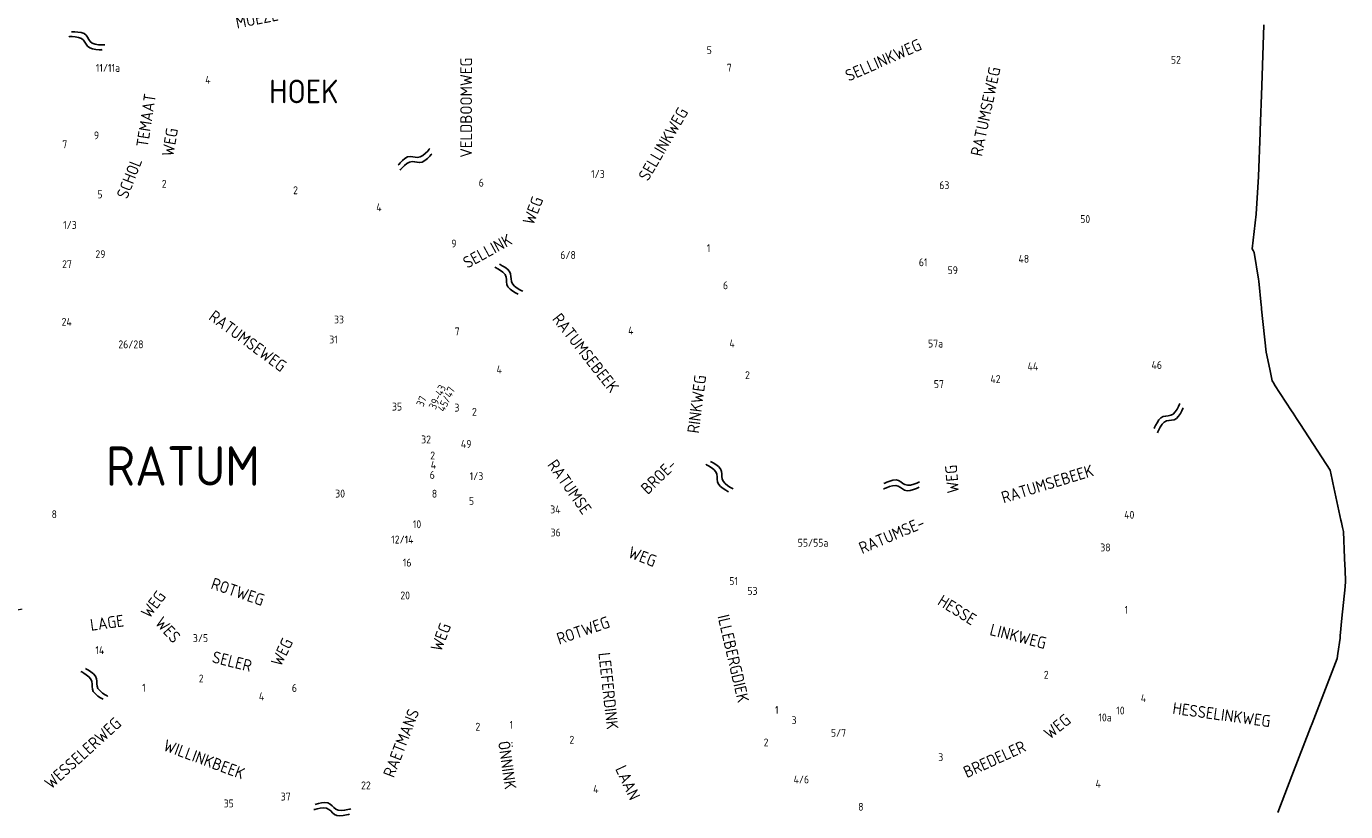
# Model space of a CAD drawing. Extents: x 240000 to 254330, y 435016 to 451025.
# Tile 22 of 25: x 250981 to 254330, y 443002 to 444996. Entities that reach past the tile are written whole.
import ezdxf

# ---------------------------------------------------------------- set-up
doc = ezdxf.new("R2010")
doc.units = 0
doc.header["$LTSCALE"] = 40
doc.header["$MEASUREMENT"] = 0
doc.layers.get('0').update_dxf_attribs({"color": 9, "linetype": 'CONTINUOUS'})
for name, color, linetype in [('ARC-D06WA', 9, 'CONTINUOUS'), ('BOU-D00', 250, 'CONTINUOUS'), ('GRE-K01LG', 9, 'CONTINUOUS'), ('SEM-D01HN', 250, 'CONTINUOUS'), ('SEM-D03ST', 250, 'CONTINUOUS'), ('SEM-D03WA', 250, 'CONTINUOUS'), ('SEM-D04ST', 250, 'CONTINUOUS')]:
    doc.layers.add(name, color=color, linetype=linetype)
doc.layers.get('BOU-D00').off()
doc.styles.add('ISO', font='ISO.shx', dxfattribs={"height": 23})

# ---------------------------------------------------------------- blocks, each defined once
blk = doc.blocks.new('HUIS')
at = {"layer": 'SEM-D01HN', "linetype": 'Continuous', "style": 'ISO'}
blk.add_attdef('HUISNUMMER', (22.2, -8.4), '', height=23, dxfattribs=at)
blk = doc.blocks.new('WAT')
for points in [[(-1.79, 0.36), (-1.72, 0.44), (-1.55, 0.62), (-1.31, 0.84), (-1.05, 1.03), (-0.79, 1.11), (-0.57, 1.03), (-0.38, 0.84), (-0.2, 0.62), (-0.01, 0.44), (0.21, 0.36), (0.47, 0.44), (0.74, 0.62), (0.98, 0.84), (1.15, 1.03), (1.21, 1.11)], [(-1.79, -0.57), (-1.72, -0.49), (-1.55, -0.3), (-1.31, -0.08), (-1.05, 0.1), (-0.79, 0.18), (-0.57, 0.1), (-0.38, -0.08), (-0.2, -0.3), (-0.01, -0.49), (0.21, -0.57), (0.47, -0.49), (0.74, -0.3), (0.98, -0.08), (1.15, 0.1), (1.21, 0.18)]]:
    blk.add_lwpolyline(points)

msp = doc.modelspace()

# ---------------------------------------------------------------- linework, layer by layer
at = {"layer": 'GRE-K01LG'}
for points in [[(254122.5, 445000), (254117.4, 444844.9), (254112.9, 444731.7)], [(254112.9, 444731.7), (254112.7, 444726.6), (254108.9, 444615), (254102.7, 444519.3), (254093.2, 444431.2), (254095.3, 444426.6)], [(254095.3, 444426.6), (254097.5, 444422), (254108.9, 444353.6), (254109.4, 444349)], [(254109.4, 444349), (254115.8, 444288.1)], [(254115.8, 444288.1), (254116.4, 444282.5), (254116.9, 444278.1)], [(254116.9, 444278.1), (254128.5, 444168.6), (254137.3, 444125.8)], [(254137.3, 444125.8), (254143.4, 444095.8), (254145.1, 444093.3)], [(254145.1, 444093.3), (254147.4, 444089.7)], [(254147.4, 444089.7), (254149.9, 444085.8)], [(254149.9, 444085.8), (254192.7, 444019.9)], [(254192.7, 444019.9), (254196.7, 444013.8)], [(254196.7, 444013.8), (254205.6, 444000)], [(254205.6, 444000), (254215.3, 443985.2)], [(254215.3, 443985.2), (254290.5, 443869.3), (254295.7, 443845.1)], [(254295.7, 443845.1), (254297.6, 443836.6)], [(254297.6, 443836.6), (254318.1, 443741.7)], [(254318.1, 443741.7), (254319.4, 443735.9)], [(254319.4, 443735.9), (254322, 443723.7)], [(254322, 443723.7), (254323.6, 443716.5)], [(254323.6, 443716.5), (254324.3, 443713.3), (254327.4, 443645.2)], [(254327.6, 443640.6), (254327.4, 443645.2)], [(254328, 443632.4), (254327.6, 443640.6)], [(254329.9, 443590.8), (254328, 443632.4)], [(254329.9, 443589.9), (254330, 443587.5), (254328.6, 443572.8)], [(254329.9, 443590.8), (254329.9, 443589.9)], [(254328.6, 443572.8), (254320.8, 443493.4)], [(254320.8, 443493.4), (254316.3, 443448.1)], [(254316.3, 443448.1), (254315.8, 443442.6), (254310, 443403.3)], [(254310, 443403.3), (254308.2, 443391), (254244.7, 443225.5)], [(254241, 443215.8), (254193.8, 443092.9)], [(254244.7, 443225.5), (254241, 443215.8)], [(254193.8, 443092.9), (254158.1, 443000)]]:
    msp.add_lwpolyline(points, dxfattribs=at)

# ---------------------------------------------------------------- block references
at = {"layer": 'ARC-D06WA', "yscale": 15}
for p, xscale, zscale, rotation in [((251140.3, 444951.7), 30, 30, 331.5977569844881), ((251976.9, 444657.2), 30, 30, 20.52936495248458), ((252207.1, 444344.4), 30, 30, 303.8042422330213), ((253890.2, 444003.2), 30, 30, 37.14183646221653), ((252741.8, 443843.2), 30, 30, 302.6323185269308), ((253211.3, 443825.7), 30, 30, 355.9423850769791), ((251154.9, 443316.7), 30.00000000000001, 30.00000000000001, 301.7828305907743), ((251765.2, 443001.9), 30, 30, 345.7237640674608)]:
    msp.add_blockref('WAT', p, dxfattribs=dict(at, xscale=xscale, zscale=zscale, rotation=rotation))
at = {"layer": 'BOU-D00'}
ref = msp.add_blockref('HUIS', (252689.4, 444911.2), dxfattribs=at)
ref.add_attrib('HUISNUMMER', '5', (252708.1, 444925.6), dxfattribs={"layer": 'SEM-D01HN', "height": 20, "style": 'ISO'})
ref = msp.add_blockref('HUIS', (253863, 444910), dxfattribs=at)
ref.add_attrib('HUISNUMMER', '52', (253886.5, 444901), dxfattribs={"layer": 'SEM-D01HN', "height": 20, "style": 'ISO'})
ref = msp.add_blockref('HUIS', (251274, 444877.8), dxfattribs=at)
ref.add_attrib('HUISNUMMER', '11/11a', (251157.3, 444880.4), dxfattribs={"layer": 'SEM-D01HN', "height": 20, "style": 'ISO'})
ref = msp.add_blockref('HUIS', (252735.5, 444889.8), dxfattribs=at)
ref.add_attrib('HUISNUMMER', '7', (252759, 444880.8), dxfattribs={"layer": 'SEM-D01HN', "height": 20, "style": 'ISO'})
ref = msp.add_blockref('HUIS', (251411.5, 444859.1), dxfattribs=at)
ref.add_attrib('HUISNUMMER', '4', (251435, 444850.2), dxfattribs={"layer": 'SEM-D01HN', "height": 20, "style": 'ISO'})
ref = msp.add_blockref('HUIS', (251145.7, 444689.5), dxfattribs=at)
ref.add_attrib('HUISNUMMER', '9', (251152.3, 444709.1), dxfattribs={"layer": 'SEM-D01HN', "height": 20, "style": 'ISO'})
ref = msp.add_blockref('HUIS', (251105.3, 444684.5), dxfattribs=at)
ref.add_attrib('HUISNUMMER', '7', (251072.2, 444686.5), dxfattribs={"layer": 'SEM-D01HN', "height": 20, "style": 'ISO'})
ref = msp.add_blockref('HUIS', (252391, 444620), dxfattribs=at)
ref.add_attrib('HUISNUMMER', '1/3', (252414.6, 444611), dxfattribs={"layer": 'SEM-D01HN', "height": 20, "style": 'ISO'})
ref = msp.add_blockref('HUIS', (251301.1, 444595.2), dxfattribs=at)
ref.add_attrib('HUISNUMMER', '2', (251324.7, 444586.2), dxfattribs={"layer": 'SEM-D01HN', "height": 20, "style": 'ISO'})
ref = msp.add_blockref('HUIS', (251641.9, 444600.6), dxfattribs=at)
ref.add_attrib('HUISNUMMER', '2', (251658.2, 444569.8), dxfattribs={"layer": 'SEM-D01HN', "height": 20, "style": 'ISO'})
ref = msp.add_blockref('HUIS', (252105.9, 444597.9), dxfattribs=at)
ref.add_attrib('HUISNUMMER', '6', (252129.4, 444588.9), dxfattribs={"layer": 'SEM-D01HN', "height": 20, "style": 'ISO'})
ref = msp.add_blockref('HUIS', (253351.2, 444586.1), dxfattribs=at)
ref.add_attrib('HUISNUMMER', '63', (253298.4, 444582.5), dxfattribs={"layer": 'SEM-D01HN', "height": 20, "style": 'ISO'})
ref = msp.add_blockref('HUIS', (251187.3, 444546.4), dxfattribs=at)
ref.add_attrib('HUISNUMMER', '5', (251161.3, 444559.4), dxfattribs={"layer": 'SEM-D01HN', "height": 20, "style": 'ISO'})
ref = msp.add_blockref('HUIS', (251845.7, 444535.5), dxfattribs=at)
ref.add_attrib('HUISNUMMER', '4', (251869.2, 444526.5), dxfattribs={"layer": 'SEM-D01HN', "height": 20, "style": 'ISO'})
ref = msp.add_blockref('HUIS', (253632.6, 444505.6), dxfattribs=at)
ref.add_attrib('HUISNUMMER', '50', (253656.2, 444496.7), dxfattribs={"layer": 'SEM-D01HN', "height": 20, "style": 'ISO'})
ref = msp.add_blockref('HUIS', (251077.1, 444456.3), dxfattribs=at)
ref.add_attrib('HUISNUMMER', '1/3', (251074.2, 444481.6), dxfattribs={"layer": 'SEM-D01HN', "height": 20, "style": 'ISO'})
ref = msp.add_blockref('HUIS', (252045, 444478.3), dxfattribs=at)
ref.add_attrib('HUISNUMMER', '9', (252059.7, 444434.5), dxfattribs={"layer": 'SEM-D01HN', "height": 20, "style": 'ISO'})
ref = msp.add_blockref('HUIS', (251137.3, 444409.3), dxfattribs=at)
ref.add_attrib('HUISNUMMER', '29', (251156.2, 444407.4), dxfattribs={"layer": 'SEM-D01HN', "height": 20, "style": 'ISO'})
ref = msp.add_blockref('HUIS', (252313, 444414.3), dxfattribs=at)
ref.add_attrib('HUISNUMMER', '6/8', (252336.5, 444405.3), dxfattribs={"layer": 'SEM-D01HN', "height": 20, "style": 'ISO'})
ref = msp.add_blockref('HUIS', (252726.5, 444401.6), dxfattribs=at)
ref.add_attrib('HUISNUMMER', '1', (252708.3, 444422.8), dxfattribs={"layer": 'SEM-D01HN', "height": 20, "style": 'ISO'})
ref = msp.add_blockref('HUIS', (253476, 444404.6), dxfattribs=at)
ref.add_attrib('HUISNUMMER', '48', (253499.6, 444395.6), dxfattribs={"layer": 'SEM-D01HN', "height": 20, "style": 'ISO'})
ref = msp.add_blockref('HUIS', (251122.7, 444399), dxfattribs=at)
ref.add_attrib('HUISNUMMER', '27', (251071.7, 444382), dxfattribs={"layer": 'SEM-D01HN', "height": 20, "style": 'ISO'})
ref = msp.add_blockref('HUIS', (253223.1, 444395.8), dxfattribs=at)
ref.add_attrib('HUISNUMMER', '61', (253246.6, 444386.8), dxfattribs={"layer": 'SEM-D01HN', "height": 20, "style": 'ISO'})
ref = msp.add_blockref('HUIS', (253362.6, 444402.9), dxfattribs=at)
ref.add_attrib('HUISNUMMER', '59', (253319.6, 444366.7), dxfattribs={"layer": 'SEM-D01HN', "height": 20, "style": 'ISO'})
ref = msp.add_blockref('HUIS', (252725.8, 444337.3), dxfattribs=at)
ref.add_attrib('HUISNUMMER', '6', (252749.4, 444328.3), dxfattribs={"layer": 'SEM-D01HN', "height": 20, "style": 'ISO'})
ref = msp.add_blockref('HUIS', (251046.9, 444244.4), dxfattribs=at)
ref.add_attrib('HUISNUMMER', '24', (251070.4, 444235.5), dxfattribs={"layer": 'SEM-D01HN', "height": 20, "style": 'ISO'})
ref = msp.add_blockref('HUIS', (251744.4, 444233.2), dxfattribs=at)
ref.add_attrib('HUISNUMMER', '33', (251761.9, 444241.5), dxfattribs={"layer": 'SEM-D01HN', "height": 20, "style": 'ISO'})
ref = msp.add_blockref('HUIS', (252070.7, 444187.5), dxfattribs=at)
ref.add_attrib('HUISNUMMER', '7', (252068.3, 444211.4), dxfattribs={"layer": 'SEM-D01HN', "height": 20, "style": 'ISO'})
ref = msp.add_blockref('HUIS', (252491.6, 444205.6), dxfattribs=at)
ref.add_attrib('HUISNUMMER', '4', (252508.6, 444213.5), dxfattribs={"layer": 'SEM-D01HN', "height": 20, "style": 'ISO'})
ref = msp.add_blockref('HUIS', (251260.7, 444222.9), dxfattribs=at)
ref.add_attrib('HUISNUMMER', '26/28', (251214.4, 444178.5), dxfattribs={"layer": 'SEM-D01HN', "height": 20, "style": 'ISO'})
ref = msp.add_blockref('HUIS', (251734.4, 444218.8), dxfattribs=at)
ref.add_attrib('HUISNUMMER', '31', (251749.9, 444190.8), dxfattribs={"layer": 'SEM-D01HN', "height": 20, "style": 'ISO'})
ref = msp.add_blockref('HUIS', (252742.1, 444189.7), dxfattribs=at)
ref.add_attrib('HUISNUMMER', '4', (252765.6, 444180.8), dxfattribs={"layer": 'SEM-D01HN', "height": 20, "style": 'ISO'})
ref = msp.add_blockref('HUIS', (253257, 444165.1), dxfattribs=at)
ref.add_attrib('HUISNUMMER', '57a', (253270, 444180.4), dxfattribs={"layer": 'SEM-D01HN', "height": 20, "style": 'ISO'})
ref = msp.add_blockref('HUIS', (253820.6, 444114.2), dxfattribs=at)
ref.add_attrib('HUISNUMMER', '46', (253837.3, 444126), dxfattribs={"layer": 'SEM-D01HN', "height": 20, "style": 'ISO'})
ref = msp.add_blockref('HUIS', (252151.1, 444123.8), dxfattribs=at)
ref.add_attrib('HUISNUMMER', '4', (252174.6, 444114.8), dxfattribs={"layer": 'SEM-D01HN', "height": 20, "style": 'ISO'})
ref = msp.add_blockref('HUIS', (252789.5, 444129.3), dxfattribs=at)
ref.add_attrib('HUISNUMMER', '2', (252805.3, 444100.2), dxfattribs={"layer": 'SEM-D01HN', "height": 20, "style": 'ISO'})
ref = msp.add_blockref('HUIS', (253499.1, 444131.5), dxfattribs=at)
ref.add_attrib('HUISNUMMER', '44', (253522.6, 444122.5), dxfattribs={"layer": 'SEM-D01HN', "height": 20, "style": 'ISO'})
ref = msp.add_blockref('HUIS', (251999.6, 443995.8), dxfattribs=at)
ref.add_attrib('HUISNUMMER', '39-43', (252019.7, 444021.4), dxfattribs={"layer": 'SEM-D01HN', "height": 20, "rotation": 64.8574, "style": 'ISO'})
ref = msp.add_blockref('HUIS', (252022.2, 443985.4), dxfattribs=at)
ref.add_attrib('HUISNUMMER', '45/47', (252041.7, 444015.5), dxfattribs={"layer": 'SEM-D01HN', "height": 20, "rotation": 63.9606, "style": 'ISO'})
ref = msp.add_blockref('HUIS', (253300.3, 444119), dxfattribs=at)
ref.add_attrib('HUISNUMMER', '57', (253284.6, 444077.5), dxfattribs={"layer": 'SEM-D01HN', "height": 20, "style": 'ISO'})
ref = msp.add_blockref('HUIS', (253417.3, 444122.4), dxfattribs=at)
ref.add_attrib('HUISNUMMER', '42', (253428.3, 444090.3), dxfattribs={"layer": 'SEM-D01HN', "height": 20, "style": 'ISO'})
ref = msp.add_blockref('HUIS', (251975.7, 444007.3), dxfattribs=dict(at, rotation=66.92302835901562))
ref.add_attrib('HUISNUMMER', '37', (251988.4, 444028.5), dxfattribs={"layer": 'SEM-D01HN', "height": 20, "rotation": 66.923, "style": 'ISO'})
ref = msp.add_blockref('HUIS', (251961.9, 444010.2), dxfattribs=at)
ref.add_attrib('HUISNUMMER', '35', (251909.1, 444020.3), dxfattribs={"layer": 'SEM-D01HN', "height": 20, "style": 'ISO'})
ref = msp.add_blockref('HUIS', (252052.6, 444007.2), dxfattribs=at)
ref.add_attrib('HUISNUMMER', '3', (252067.6, 444017.7), dxfattribs={"layer": 'SEM-D01HN', "height": 20, "style": 'ISO'})
ref = msp.add_blockref('HUIS', (252095.7, 443998.4), dxfattribs=at)
ref.add_attrib('HUISNUMMER', '2', (252112.2, 444007), dxfattribs={"layer": 'SEM-D01HN', "height": 20, "style": 'ISO'})
ref = msp.add_blockref('HUIS', (252037.8, 443933.3), dxfattribs=at)
ref.add_attrib('HUISNUMMER', '32', (251983.3, 443937), dxfattribs={"layer": 'SEM-D01HN', "height": 20, "style": 'ISO'})
ref = msp.add_blockref('HUIS', (252075.1, 443958.5), dxfattribs=at)
ref.add_attrib('HUISNUMMER', '49', (252084, 443925.5), dxfattribs={"layer": 'SEM-D01HN', "height": 20, "style": 'ISO'})
ref = msp.add_blockref('HUIS', (252040.7, 443914.3), dxfattribs=at)
ref.add_attrib('HUISNUMMER', '2', (252006.2, 443896.1), dxfattribs={"layer": 'SEM-D01HN', "height": 20, "style": 'ISO'})
ref = msp.add_blockref('HUIS', (252038.6, 443893), dxfattribs=at)
ref.add_attrib('HUISNUMMER', '4', (252007.5, 443872.4), dxfattribs={"layer": 'SEM-D01HN', "height": 20, "style": 'ISO'})
ref = msp.add_blockref('HUIS', (252036.8, 443857.3), dxfattribs=at)
ref.add_attrib('HUISNUMMER', '6', (252005, 443846.8), dxfattribs={"layer": 'SEM-D01HN', "height": 20, "style": 'ISO'})
ref = msp.add_blockref('HUIS', (252082.7, 443852.7), dxfattribs=at)
ref.add_attrib('HUISNUMMER', '1/3', (252106.3, 443843.7), dxfattribs={"layer": 'SEM-D01HN', "height": 20, "style": 'ISO'})
ref = msp.add_blockref('HUIS', (251741.5, 443808.4), dxfattribs=at)
ref.add_attrib('HUISNUMMER', '30', (251765, 443799.4), dxfattribs={"layer": 'SEM-D01HN', "height": 20, "style": 'ISO'})
ref = msp.add_blockref('HUIS', (252034.7, 443835.1), dxfattribs=at)
ref.add_attrib('HUISNUMMER', '8', (252010.4, 443799.2), dxfattribs={"layer": 'SEM-D01HN', "height": 20, "style": 'ISO'})
ref = msp.add_blockref('HUIS', (252080.9, 443789.7), dxfattribs=at)
ref.add_attrib('HUISNUMMER', '5', (252104.5, 443780.7), dxfattribs={"layer": 'SEM-D01HN', "height": 20, "style": 'ISO'})
ref = msp.add_blockref('HUIS', (252361, 443752), dxfattribs=at)
ref.add_attrib('HUISNUMMER', '34', (252310.9, 443759.3), dxfattribs={"layer": 'SEM-D01HN', "height": 20, "style": 'ISO'})
ref = msp.add_blockref('HUIS', (251029.7, 443778.8), dxfattribs=at)
ref.add_attrib('HUISNUMMER', '8', (251045.1, 443747), dxfattribs={"layer": 'SEM-D01HN', "height": 20, "style": 'ISO'})
ref = msp.add_blockref('HUIS', (253818.3, 443754.2), dxfattribs=at)
ref.add_attrib('HUISNUMMER', '40', (253768, 443745.7), dxfattribs={"layer": 'SEM-D01HN', "height": 20, "style": 'ISO'})
ref = msp.add_blockref('HUIS', (252010.8, 443713.4), dxfattribs=at)
ref.add_attrib('HUISNUMMER', '10', (251962.1, 443721.6), dxfattribs={"layer": 'SEM-D01HN', "height": 20, "style": 'ISO'})
ref = msp.add_blockref('HUIS', (252359.8, 443689.2), dxfattribs=at)
ref.add_attrib('HUISNUMMER', '36', (252311.8, 443700.7), dxfattribs={"layer": 'SEM-D01HN', "height": 20, "style": 'ISO'})
ref = msp.add_blockref('HUIS', (252004, 443668.4), dxfattribs=at)
ref.add_attrib('HUISNUMMER', '12/14', (251907.1, 443682.7), dxfattribs={"layer": 'SEM-D01HN', "height": 20, "style": 'ISO'})
ref = msp.add_blockref('HUIS', (253037.4, 443654.4), dxfattribs=at)
ref.add_attrib('HUISNUMMER', '55/55a', (252939.1, 443674.7), dxfattribs={"layer": 'SEM-D01HN', "height": 20, "style": 'ISO'})
ref = msp.add_blockref('HUIS', (253678.3, 443654.5), dxfattribs=at)
ref.add_attrib('HUISNUMMER', '38', (253707.2, 443662.7), dxfattribs={"layer": 'SEM-D01HN', "height": 20, "style": 'ISO'})
ref = msp.add_blockref('HUIS', (251978, 443659.6), dxfattribs=at)
ref.add_attrib('HUISNUMMER', '16', (251936.7, 443624.1), dxfattribs={"layer": 'SEM-D01HN', "height": 20, "style": 'ISO'})
ref = msp.add_blockref('HUIS', (252782.7, 443556.3), dxfattribs=at)
ref.add_attrib('HUISNUMMER', '51', (252765.4, 443577.4), dxfattribs={"layer": 'SEM-D01HN', "height": 20, "style": 'ISO'})
ref = msp.add_blockref('HUIS', (251974, 443522.3), dxfattribs=at)
ref.add_attrib('HUISNUMMER', '20', (251930.3, 443540.9), dxfattribs={"layer": 'SEM-D01HN', "height": 20, "style": 'ISO'})
ref = msp.add_blockref('HUIS', (252792.3, 443550.3), dxfattribs=at)
ref.add_attrib('HUISNUMMER', '53', (252811.4, 443552.2), dxfattribs={"layer": 'SEM-D01HN', "height": 20, "style": 'ISO'})
ref = msp.add_blockref('HUIS', (253745.4, 443513.5), dxfattribs=at)
ref.add_attrib('HUISNUMMER', '1', (253768.9, 443504.5), dxfattribs={"layer": 'SEM-D01HN', "height": 20, "style": 'ISO'})
ref = msp.add_blockref('HUIS', (251386.3, 443419.6), dxfattribs=at)
ref.add_attrib('HUISNUMMER', '3/5', (251403.7, 443432.5), dxfattribs={"layer": 'SEM-D01HN', "height": 20, "style": 'ISO'})
ref = msp.add_blockref('HUIS', (251138.3, 443429.3), dxfattribs=at)
ref.add_attrib('HUISNUMMER', '14', (251156.2, 443401.8), dxfattribs={"layer": 'SEM-D01HN', "height": 20, "style": 'ISO'})
ref = msp.add_blockref('HUIS', (251398.1, 443327.1), dxfattribs=at)
ref.add_attrib('HUISNUMMER', '2', (251418.7, 443329.8), dxfattribs={"layer": 'SEM-D01HN', "height": 20, "style": 'ISO'})
ref = msp.add_blockref('HUIS', (253540.4, 443348.5), dxfattribs=at)
ref.add_attrib('HUISNUMMER', '2', (253563.9, 443339.5), dxfattribs={"layer": 'SEM-D01HN', "height": 20, "style": 'ISO'})
ref = msp.add_blockref('HUIS', (251303.3, 443332.6), dxfattribs=at)
ref.add_attrib('HUISNUMMER', '1', (251275, 443306.5), dxfattribs={"layer": 'SEM-D01HN', "height": 20, "style": 'ISO'})
ref = msp.add_blockref('HUIS', (251645.4, 443289.3), dxfattribs=at)
ref.add_attrib('HUISNUMMER', '6', (251654.9, 443305.8), dxfattribs={"layer": 'SEM-D01HN', "height": 20, "style": 'ISO'})
ref = msp.add_blockref('HUIS', (251556.9, 443268.2), dxfattribs=at)
ref.add_attrib('HUISNUMMER', '4', (251571.2, 443284.6), dxfattribs={"layer": 'SEM-D01HN', "height": 20, "style": 'ISO'})
ref = msp.add_blockref('HUIS', (253780.6, 443286.4), dxfattribs=at)
ref.add_attrib('HUISNUMMER', '4', (253809.9, 443280), dxfattribs={"layer": 'SEM-D01HN', "height": 20, "style": 'ISO'})
ref = msp.add_blockref('HUIS', (252891.7, 443227.5), dxfattribs=at)
ref.add_attrib('HUISNUMMER', '1', (252881.4, 443250), dxfattribs={"layer": 'SEM-D01HN', "height": 20, "style": 'ISO'})
ref = msp.add_blockref('HUIS', (252927.4, 443203.5), dxfattribs=at)
ref.add_attrib('HUISNUMMER', '3', (252923.5, 443224), dxfattribs={"layer": 'SEM-D01HN', "height": 20, "style": 'ISO'})
ref = msp.add_blockref('HUIS', (253721.2, 443271.7), dxfattribs=at)
ref.add_attrib('HUISNUMMER', '10a', (253702.4, 443231), dxfattribs={"layer": 'SEM-D01HN', "height": 20, "style": 'ISO'})
ref = msp.add_blockref('HUIS', (253780.6, 443286.4), dxfattribs=at)
ref.add_attrib('HUISNUMMER', '10', (253747.8, 443248.5), dxfattribs={"layer": 'SEM-D01HN', "height": 20, "style": 'ISO'})
ref = msp.add_blockref('HUIS', (252099.2, 443201.8), dxfattribs=at)
ref.add_attrib('HUISNUMMER', '2', (252121, 443207.5), dxfattribs={"layer": 'SEM-D01HN', "height": 20, "style": 'ISO'})
ref = msp.add_blockref('HUIS', (252184.2, 443221.3), dxfattribs=at)
ref.add_attrib('HUISNUMMER', '1', (252207.8, 443212.3), dxfattribs={"layer": 'SEM-D01HN', "height": 20, "style": 'ISO'})
ref = msp.add_blockref('HUIS', (253000, 443201), dxfattribs=at)
ref.add_attrib('HUISNUMMER', '5/7', (253023.5, 443192.1), dxfattribs={"layer": 'SEM-D01HN', "height": 20, "style": 'ISO'})
ref = msp.add_blockref('HUIS', (252396.4, 443175.7), dxfattribs=at)
ref.add_attrib('HUISNUMMER', '2', (252359.6, 443174.4), dxfattribs={"layer": 'SEM-D01HN', "height": 20, "style": 'ISO'})
ref = msp.add_blockref('HUIS', (252840.7, 443200.3), dxfattribs=at)
ref.add_attrib('HUISNUMMER', '2', (252852.6, 443167.6), dxfattribs={"layer": 'SEM-D01HN', "height": 20, "style": 'ISO'})
ref = msp.add_blockref('HUIS', (253272.3, 443139.2), dxfattribs=at)
ref.add_attrib('HUISNUMMER', '3', (253295.9, 443130.2), dxfattribs={"layer": 'SEM-D01HN', "height": 20, "style": 'ISO'})
ref = msp.add_blockref('HUIS', (251847.6, 443036.8), dxfattribs=at)
ref.add_attrib('HUISNUMMER', '22', (251830.7, 443058.5), dxfattribs={"layer": 'SEM-D01HN', "height": 20, "style": 'ISO'})
ref = msp.add_blockref('HUIS', (252905.1, 443082.5), dxfattribs=at)
ref.add_attrib('HUISNUMMER', '4/6', (252928.6, 443073.6), dxfattribs={"layer": 'SEM-D01HN', "height": 20, "style": 'ISO'})
ref = msp.add_blockref('HUIS', (253671.6, 443071.6), dxfattribs=at)
ref.add_attrib('HUISNUMMER', '4', (253695.1, 443062.7), dxfattribs={"layer": 'SEM-D01HN', "height": 20, "style": 'ISO'})
ref = msp.add_blockref('HUIS', (251606.7, 443021.3), dxfattribs=at)
ref.add_attrib('HUISNUMMER', '37', (251626.6, 443030), dxfattribs={"layer": 'SEM-D01HN', "height": 20, "style": 'ISO'})
ref = msp.add_blockref('HUIS', (252413, 443026.2), dxfattribs=at)
ref.add_attrib('HUISNUMMER', '4', (252419.9, 443049.1), dxfattribs={"layer": 'SEM-D01HN', "height": 20, "style": 'ISO'})
ref = msp.add_blockref('HUIS', (251537, 443010.5), dxfattribs=at)
ref.add_attrib('HUISNUMMER', '35', (251481.9, 443012.7), dxfattribs={"layer": 'SEM-D01HN', "height": 20, "style": 'ISO'})
ref = msp.add_blockref('HUIS', (253093.3, 442983.5), dxfattribs=at)
ref.add_attrib('HUISNUMMER', '8', (253092.6, 443004.1), dxfattribs={"layer": 'SEM-D01HN', "height": 20, "style": 'ISO'})

# ---------------------------------------------------------------- texts
at = {"layer": 'SEM-D03ST', "style": 'ISO'}
for s, rotation, p in [('MOEZE  BRINKWEG', 11.1952, (251515.7, 444990)), ('VELDBOOMWEG', 89.9299, (252112.3, 444662.5)), ('SELLINKWEG', 23.7178, (253068.3, 444855.2)), ('RATUMSEWEG', 78.0838, (253406.8, 444664.3)), ('TEMAAT', 81.3033, (251289.4, 444687.4)), ('SELLINKWEG', 59.7637, (252558.9, 444600.7)), ('WEG', 80.3086, (251354, 444663.8)), ('SCHOL', 68.6432, (251237, 444555.5)), ('WEG', 68.7928, (252267.9, 444489.2)), ('SELLINK', 28.7201, (252100.1, 444380)), ('RATUMSEWEG', 323.6376, (251441.5, 444253.2)), ('RINKWEG', 82.6927, (252688.2, 443961.2)), ('RATUMSE', 305.2306, (252302.2, 443882.4)), ('BROE-', 44.2361, (252558.6, 443805.3)), ('WEG', 94.746, (253348.8, 443811.6)), ('RATUMSE-', 22.9491, (253102.5, 443655.6)), ('WEG', 338.6183, (252506, 443648.6)), ('ROTWEG', 341.0916, (251447.2, 443568.6)), ('WEG', 52.9765, (251293.5, 443490.5)), ('HESSE', 328.0446, (253291.6, 443528.9)), ('LAGE', 7.6719, (251145.2, 443460.9)), ('WES', 312.3153, (251305.8, 443479.6)), ('WEG', 68.9224, (252033.9, 443406.1)), ('ROTWEG', 18.9276, (252333.6, 443425.4)), ('ILLEBERGDIEK', 283.1593, (252735.3, 443498.2)), ('LINKWEG', 345.5377, (253424.6, 443450.7)), ('WEG', 63.7576, (251627.1, 443368)), ('SELER', 345.9393, (251450.3, 443381.1)), ('LEEFERDINK', 276.3532, (252432.9, 443404.3)), ('RAETMANS ', 68.9224, (251913.7, 443086)), ('HESSELINKWEG', 352.1302, (253889.3, 443250.3)), ('WESSELERWEG', 42.3152, (251044, 443057.2)), ('WEG', 38.9858, (253579.3, 443183.7)), ('ÖNNINK', 278.0402, (252178.2, 443179.1)), ('BREDELER', 24.43, (253368.4, 443086.6)), ('LAAN', 294.9013, (252475.2, 443110.5))]:
    msp.add_text(s, height=30, rotation=rotation, dxfattribs=at).set_placement(p)
at = {"layer": 'SEM-D03WA', "style": 'ISO'}
for s, rotation, p in [('RATUMSEBEEK', 308.2157, (252314.3, 444252.3)), ('RATUMSEBEEK', 17.0489, (253461.7, 443784.3)), ('WILLINKBEEK', 320.32, (250787.9, 443629.4)), ('WILLINKBEEK', 339.5851, (251326.1, 443158.1))]:
    msp.add_text(s, height=30, rotation=rotation, dxfattribs=at).set_placement(p)
at = {"layer": 'SEM-D04ST', "style": 'ISO'}
for s, height, p in [('HOEK', 60, (251597.3, 444800.7)), ('RATUM', 100, (251182.9, 443829.6))]:
    msp.add_text(s, height=height, dxfattribs=at).set_placement(p)

doc.saveas('drawing.dxf')
